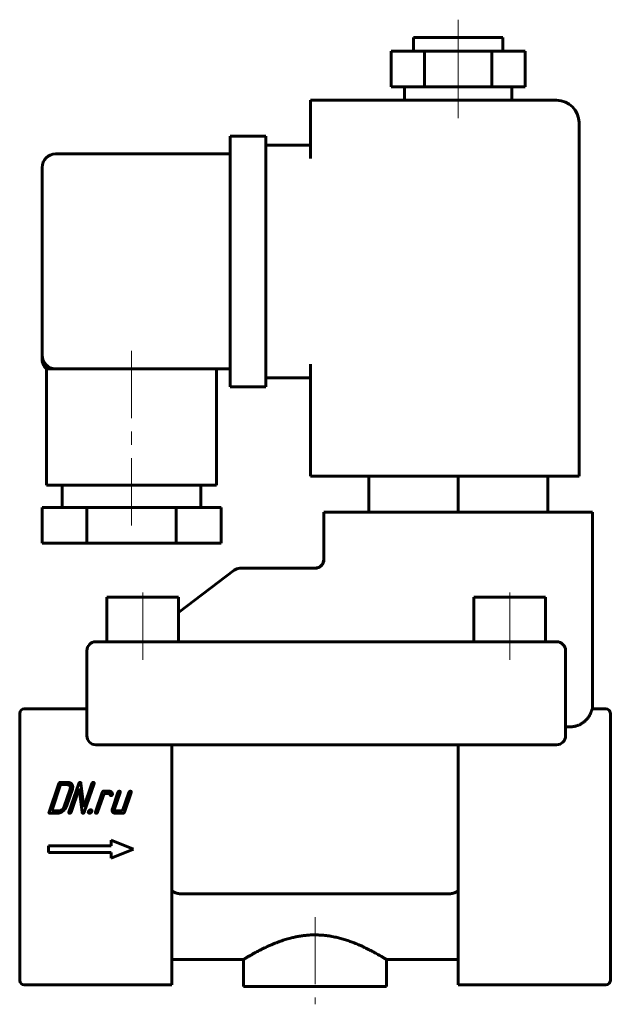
# Model space of a CAD drawing. Header units: millimetres. Extents: x 86 to 152, y 122 to 232.
import ezdxf

# ---------------------------------------------------------------- set-up
doc = ezdxf.new("R2010")
doc.units = ezdxf.units.MM
doc.linetypes.add('K5LT_AXLED', pattern=[12, 7.5, -1.5, 1.5, -1.5])
doc.linetypes.add('K5LT_BASIC', pattern=[0])
doc.layers.add('Системный слой (1)', color=7, linetype='Continuous', true_color=0x6c6c6c)

# ---------------------------------------------------------------- blocks, each defined once
blk = doc.blocks.new('U0')
at = {"layer": 'Системный слой (1)', "color": 150, "linetype": 'K5LT_BASIC', "lineweight": 60, "true_color": 0x0080ff}
for p, q in [((120.02, 171.35), (120.16, 171.85)), ((119.16, 170.85), (119.66, 170.98)), ((119.66, 170.98), (120.02, 171.35))]:
    blk.add_line(p, q, dxfattribs=at)
blk = doc.blocks.new('U1')
at = {"layer": 'Системный слой (1)', "color": 150, "linetype": 'K5LT_BASIC', "lineweight": 60, "true_color": 0x0080ff}
for p, q in [((111.16, 127.14), (103.16, 127.14)), ((135.16, 127.14), (127.16, 127.14))]:
    blk.add_line(p, q, dxfattribs=at)
blk = doc.blocks.new('U2')
at = {"layer": 'Системный слой (1)', "color": 150, "linetype": 'K5LT_BASIC', "lineweight": 60, "true_color": 0x0080ff}
for p, q in [((120.02, 171.35), (120.16, 171.85)), ((119.16, 170.85), (119.66, 170.98)), ((119.66, 170.98), (120.02, 171.35))]:
    blk.add_line(p, q, dxfattribs=at)
blk = doc.blocks.new('U3')
at = {"layer": 'Системный слой (1)', "color": 150, "linetype": 'K5LT_BASIC', "lineweight": 60, "true_color": 0x0080ff}
blk.add_line((120.16, 171.63), (120.16, 171.63), dxfattribs=at)
blk.add_line((120.16, 171.63), (120.16, 171.63), dxfattribs=at)
blk = doc.blocks.new('U4')
at = {"layer": 'Системный слой (1)', "color": 150, "linetype": 'K5LT_BASIC', "lineweight": 60, "true_color": 0x0080ff}
for q in [(88.66, 194.64), (88.66, 194.26), (88.66, 194.26), (88.66, 194.26), (88.66, 194.26)]:
    blk.add_line((88.66, 194.26), q, dxfattribs=at)

msp = doc.modelspace()

# ---------------------------------------------------------------- linework, layer by layer
at = {"layer": 'Системный слой (1)', "color": 30, "linetype": 'K5LT_AXLED', "lineweight": 18, "true_color": 0xff8000}
for p, q in [((135.16, 226.64), (135.16, 232.14)), ((135.16, 221.14), (135.16, 226.64)), ((98.66, 195.14), (98.66, 175.64)), ((99.91, 160.64), (99.91, 169.64)), ((140.91, 160.64), (140.91, 169.64)), ((119.16, 131.89), (119.16, 122.14))]:
    msp.add_line(p, q, dxfattribs=at)
at = {"layer": 'Системный слой (1)', "color": 150, "linetype": 'K5LT_BASIC', "lineweight": 60, "true_color": 0x0080ff}
for p, q in [((130.16, 230.14), (140.16, 230.14)), ((130.16, 228.64), (130.16, 230.14)), ((140.16, 228.64), (140.16, 230.14)), ((127.66, 224.64), (127.66, 228.64)), ((127.66, 228.64), (131.41, 228.64)), ((131.41, 228.64), (138.91, 228.64)), ((131.41, 224.64), (131.41, 228.64)), ((138.91, 228.64), (142.66, 228.64)), ((138.91, 224.64), (138.91, 228.64)), ((142.66, 224.64), (142.66, 228.64)), ((127.66, 224.64), (131.41, 224.64)), ((129.16, 223.14), (129.16, 224.64)), ((131.41, 224.64), (138.91, 224.64)), ((138.91, 224.64), (142.66, 224.64)), ((141.16, 223.14), (141.16, 224.64)), ((118.66, 220.64), (118.66, 223.14)), ((146.16, 223.14), (118.66, 223.14)), ((118.66, 216.64), (118.66, 220.64)), ((148.66, 181.14), (148.66, 220.64)), ((113.66, 219.14), (109.66, 219.14)), ((109.66, 216.64), (109.66, 219.14)), ((113.66, 219.14), (113.66, 216.64)), ((118.66, 218.14), (113.66, 218.14)), ((109.66, 217.14), (90.16, 217.14)), ((88.66, 194.64), (88.66, 215.64)), ((109.66, 193.64), (109.66, 216.64)), ((113.66, 193.64), (113.66, 216.64)), ((88.66, 194.6), (88.66, 194.4)), ((88.66, 194.26), (88.66, 194.4)), ((88.66, 194.26), (88.66, 194.26)), ((109.66, 191.14), (109.66, 193.64)), ((113.66, 193.64), (113.66, 191.14)), ((118.66, 181.14), (118.66, 193.64)), ((89.16, 193.14), (90.16, 193.14)), ((89.16, 193.14), (89.16, 180.14)), ((109.66, 193.14), (90.16, 193.14)), ((108.16, 193.14), (108.16, 180.14)), ((118.66, 192.14), (113.66, 192.14)), ((113.66, 191.14), (109.66, 191.14)), ((118.66, 181.14), (146.16, 181.14)), ((125.16, 181.14), (125.16, 177.14)), ((135.16, 181.14), (135.16, 177.14)), ((145.16, 181.14), (145.16, 177.14)), ((148.66, 181.14), (146.16, 181.14)), ((108.16, 180.14), (89.16, 180.14)), ((90.91, 180.14), (90.91, 177.64)), ((106.41, 180.14), (106.41, 177.64)), ((93.66, 177.64), (88.66, 177.64)), ((88.66, 177.64), (88.66, 173.64)), ((93.66, 177.64), (93.66, 173.64)), ((103.66, 177.64), (93.66, 177.64)), ((108.66, 177.64), (103.66, 177.64)), ((103.66, 177.64), (103.66, 173.64)), ((108.66, 177.64), (108.66, 173.64)), ((120.16, 177.14), (120.16, 171.63)), ((120.16, 177.14), (122.66, 177.14)), ((147.66, 177.14), (122.66, 177.14)), ((147.66, 177.14), (150.16, 177.14)), ((150.16, 177.14), (150.16, 155.14)), ((93.66, 173.64), (88.66, 173.64)), ((103.66, 173.64), (93.66, 173.64)), ((108.66, 173.64), (103.66, 173.64)), ((120.16, 171.78), (120.16, 171.63)), ((120.16, 171.63), (120.16, 171.63)), ((120.16, 171.63), (120.16, 171.63)), ((120.16, 171.63), (120.16, 171.63)), ((120.16, 171.63), (120.16, 171.63)), ((110.14, 170.65), (103.91, 165.9)), ((119.16, 170.85), (110.74, 170.85)), ((119.16, 170.85), (119.16, 170.85)), ((95.91, 167.64), (103.91, 167.64)), ((95.91, 162.64), (95.91, 167.64)), ((103.91, 162.64), (103.91, 167.64)), ((136.91, 167.64), (144.91, 167.64)), ((136.91, 162.64), (136.91, 167.64)), ((144.91, 162.64), (144.91, 167.64)), ((94.66, 162.64), (96.66, 162.64)), ((96.66, 162.64), (144.16, 162.64)), ((144.16, 162.64), (146.16, 162.64)), ((93.66, 152.14), (93.66, 161.64)), ((147.16, 161.64), (147.16, 152.14)), ((93.66, 155.14), (86.66, 155.14)), ((150.15, 155.14), (151.66, 155.14)), ((86.16, 154.49), (86.16, 154.64)), ((86.16, 154.49), (86.16, 151.08)), ((152.16, 154.64), (152.16, 154.49)), ((152.16, 154.49), (152.16, 151.08)), ((147.16, 153.14), (147.66, 153.14)), ((86.16, 150.73), (86.16, 151.08)), ((86.16, 150.73), (86.16, 133.38)), ((96.66, 151.14), (94.66, 151.14)), ((144.16, 151.14), (96.66, 151.14)), ((103.16, 151.14), (103.16, 133.38)), ((135.16, 151.14), (135.16, 133.38)), ((146.16, 151.14), (144.16, 151.14)), ((152.16, 151.08), (152.16, 150.73)), ((152.16, 150.73), (152.16, 133.38)), ((90.53, 146.81), (89.44, 143.61)), ((90.73, 146.68), (89.73, 143.74)), ((91.55, 146.93), (90.69, 146.93)), ((91.46, 146.68), (90.73, 146.68)), ((92.75, 146.81), (91.66, 143.61)), ((93.33, 144.17), (93, 146.86)), ((94.22, 146.81), (93.33, 144.17)), ((93.38, 143.61), (94.47, 146.81)), ((91.12, 144.23), (91.79, 146.19)), ((91.37, 144.23), (92.04, 146.19)), ((91.91, 143.61), (92.8, 146.25)), ((92.8, 146.25), (93.13, 143.56)), ((95.38, 145.82), (94.63, 143.61)), ((94.87, 143.61), (95.58, 145.7)), ((96.16, 145.95), (95.54, 145.95)), ((95.58, 145.7), (96.07, 145.7)), ((97.14, 145.82), (96.51, 143.98)), ((96.76, 143.98), (97.38, 145.82)), ((98.36, 145.82), (97.65, 143.74)), ((97.86, 143.61), (98.61, 145.82)), ((89.52, 143.49), (90.38, 143.49)), ((89.73, 143.74), (90.46, 143.74)), ((96.83, 143.49), (97.69, 143.49)), ((97.65, 143.74), (96.92, 143.74)), ((96.38, 139.85), (89.38, 139.85)), ((89.38, 139.85), (89.38, 139.1)), ((96.38, 140.48), (96.38, 139.85)), ((98.88, 139.48), (96.38, 140.48)), ((89.38, 139.1), (96.38, 139.1)), ((96.38, 138.48), (98.88, 139.48)), ((96.38, 139.1), (96.38, 138.48)), ((134.14, 134.49), (104.17, 134.49)), ((86.16, 132.94), (86.16, 133.38)), ((103.16, 133.38), (103.16, 132.51)), ((135.16, 132.51), (135.16, 133.38)), ((152.16, 133.38), (152.16, 132.94)), ((86.16, 132.94), (86.16, 124.86)), ((103.16, 132.51), (103.16, 124.43)), ((135.16, 132.51), (135.16, 124.43)), ((152.16, 132.94), (152.16, 124.86)), ((111.16, 127.14), (111.16, 124.14)), ((127.16, 127.14), (127.16, 124.14)), ((86.16, 124.8), (86.16, 124.86)), ((103.16, 124.43), (103.16, 124.3)), ((135.16, 124.3), (135.16, 124.43)), ((152.16, 124.86), (152.16, 124.8)), ((103.16, 124.3), (86.66, 124.3)), ((127.16, 124.14), (111.16, 124.14)), ((151.66, 124.3), (135.16, 124.3))]:
    msp.add_line(p, q, dxfattribs=at)
for centre, radius, start, end in [((146.16, 220.64), 2.5, 0, 90), ((90.16, 215.64), 1.5, 90, 180), ((90.16, 194.64), 1.5, 180, 223.6168), ((90.16, 194.64), 1.5, 180, 270), ((90.16, 194.26), 1.5, 180, 228.1897), ((119.16, 171.85), 1, 270, 0), ((110.74, 169.85), 1, 90, 127.2915), ((94.66, 161.64), 1, 90, 180), ((146.16, 161.64), 1, 0, 90), ((86.66, 154.64), 0.5, 90, 180), ((151.66, 154.64), 0.5, 0, 90), ((94.66, 152.14), 1, 180, 270), ((146.16, 152.14), 1, 270, 0), ((86.66, 124.8), 0.5, 180, 270), ((151.66, 124.8), 0.5, 270, 0)]:
    msp.add_arc(centre, radius, start, end, dxfattribs=at)
for start_param, end_param in [(6.282726, 6.283185), (6.282654, 6.282726)]:
    msp.add_ellipse((119.16, 171.63), major_axis=(1, 0), ratio=0.891385, start_param=start_param, end_param=end_param, dxfattribs=at)
for points, knots in [([(88.66, 194.26), (88.66, 194.25), (88.66, 194.24), (88.66, 194.23), (88.66, 194.22), (88.66, 194.21), (88.66, 194.2), (88.66, 194.18), (88.66, 194.17), (88.66, 194.16), (88.66, 194.15), (88.66, 194.14)], [0, 0, 0, 0, 0.874267, 0.874267, 1.874267, 1.874267, 2.874267, 2.874267, 3.874267, 3.874267, 5, 5, 5, 5]), ([(88.66, 194.26), (88.66, 194.26), (88.66, 194.26), (88.66, 194.25), (88.66, 194.25), (88.66, 194.24), (88.66, 194.24), (88.66, 194.23), (88.66, 194.22), (88.66, 194.19), (88.66, 194.17), (88.66, 194.12), (88.67, 194.09), (88.68, 193.99), (88.69, 193.93), (88.73, 193.8), (88.75, 193.73), (88.8, 193.61), (88.83, 193.55), (88.9, 193.43), (88.94, 193.38), (89.02, 193.28), (89.07, 193.23), (89.12, 193.17), (89.13, 193.17), (89.14, 193.16), (89.14, 193.16), (89.14, 193.15), (89.15, 193.15), (89.16, 193.14)], [0.00153, 0.00153, 0.00153, 0.00153, 0.006118, 0.006118, 0.146493, 0.146493, 0.297575, 0.297575, 0.599738, 0.599738, 1.204065, 1.204065, 2.412718, 2.412718, 4.775792, 4.775792, 7.158908, 7.158908, 9.54946, 9.54946, 11.935838, 11.935838, 14.302223, 14.302223, 14.650045, 14.650045, 14.690194, 14.690194, 14.996807, 14.996807, 14.996807, 14.996807]), ([(120.16, 171.85), (120.16, 171.85), (120.16, 171.85), (120.16, 171.84), (120.16, 171.84), (120.16, 171.84), (120.16, 171.83), (120.16, 171.83), (120.16, 171.83), (120.16, 171.82), (120.16, 171.82), (120.16, 171.82)], [0, 0, 0, 0, 0.4, 0.4, 0.8, 0.8, 1.2, 1.2, 1.6, 1.6, 2, 2, 2, 2]), ([(120.16, 171.85), (120.16, 171.85), (120.16, 171.85), (120.16, 171.84), (120.16, 171.84), (120.16, 171.84), (120.16, 171.83), (120.16, 171.83), (120.16, 171.83), (120.16, 171.82), (120.16, 171.82), (120.16, 171.82)], [0, 0, 0, 0, 0.4, 0.4, 0.8, 0.8, 1.2, 1.2, 1.6, 1.6, 2, 2, 2, 2]), ([(150.03, 154.85), (150.03, 154.85), (150.03, 154.86), (150.04, 154.88), (150.04, 154.89), (150.05, 154.91), (150.05, 154.92), (150.06, 154.93), (150.06, 154.95), (150.07, 154.96), (150.07, 154.97), (150.08, 154.98), (150.08, 155), (150.09, 155.02), (150.1, 155.04), (150.11, 155.06), (150.12, 155.07), (150.12, 155.09), (150.13, 155.1), (150.14, 155.12), (150.15, 155.13), (150.15, 155.14), (150.15, 155.14), (150.15, 155.14)], [0, 0, 0, 0, 0.029217, 0.058056, 0.086629, 0.114783, 0.142766, 0.170473, 0.198039, 0.225354, 0.252588, 0.282501, 0.31516, 0.362469, 0.421685, 0.480768, 0.527938, 0.579644, 0.651511, 0.741533, 0.831389, 0.916829, 1, 1, 1, 1]), ([(104.17, 134.49), (104.14, 134.49), (104.08, 134.49), (103.99, 134.5), (103.9, 134.51), (103.8, 134.53), (103.7, 134.55), (103.6, 134.58), (103.5, 134.62), (103.41, 134.66), (103.33, 134.71), (103.27, 134.75), (103.21, 134.8), (103.17, 134.83), (103.16, 134.84)], [0, 0, 0, 0, 0.079549, 0.161083, 0.244618, 0.333551, 0.425783, 0.522043, 0.618769, 0.710805, 0.797312, 0.871654, 0.939238, 1, 1, 1, 1]), ([(134.14, 134.49), (134.17, 134.49), (134.23, 134.49), (134.32, 134.5), (134.42, 134.51), (134.51, 134.53), (134.61, 134.55), (134.71, 134.58), (134.81, 134.62), (134.9, 134.66), (134.98, 134.71), (135.05, 134.75), (135.1, 134.8), (135.14, 134.83), (135.16, 134.84)], [0, 0, 0, 0, 0.079549, 0.161083, 0.244618, 0.333551, 0.425783, 0.522043, 0.618769, 0.710805, 0.797312, 0.871654, 0.939238, 1, 1, 1, 1]), ([(127.16, 127.14), (127.16, 127.14), (127.16, 127.14), (127.15, 127.14), (127.14, 127.15), (127.12, 127.16), (127.09, 127.18), (127.03, 127.22), (126.95, 127.27), (126.84, 127.33), (126.7, 127.42), (126.52, 127.52), (126.31, 127.64), (126.08, 127.77), (125.87, 127.89), (125.71, 127.98), (125.58, 128.05), (125.47, 128.11), (125.35, 128.17), (125.22, 128.23), (125.07, 128.31), (124.91, 128.39), (124.75, 128.46), (124.61, 128.53), (124.48, 128.59), (124.34, 128.66), (124.16, 128.74), (123.94, 128.83), (123.68, 128.94), (123.43, 129.04), (123.18, 129.13), (122.94, 129.22), (122.69, 129.3), (122.43, 129.38), (122.17, 129.46), (121.9, 129.53), (121.64, 129.6), (121.35, 129.66), (121.02, 129.73), (120.65, 129.79), (120.29, 129.83), (120.01, 129.86), (119.8, 129.87), (119.62, 129.88), (119.43, 129.89), (119.28, 129.89), (119.14, 129.89), (118.97, 129.89), (118.76, 129.89), (118.53, 129.88), (118.33, 129.86), (118.14, 129.84), (117.96, 129.82), (117.75, 129.8), (117.53, 129.77), (117.28, 129.72), (117.05, 129.68), (116.85, 129.64), (116.65, 129.59), (116.4, 129.53), (116.13, 129.46), (115.85, 129.38), (115.62, 129.3), (115.43, 129.24), (115.27, 129.18), (115.1, 129.12), (114.93, 129.06), (114.77, 128.99), (114.61, 128.93), (114.45, 128.86), (114.27, 128.79), (114.08, 128.7), (113.86, 128.61), (113.62, 128.49), (113.33, 128.35), (112.98, 128.18), (112.66, 128.01), (112.4, 127.87), (112.24, 127.78), (112.12, 127.71), (112.03, 127.66), (111.94, 127.61), (111.85, 127.56), (111.75, 127.5), (111.63, 127.43), (111.52, 127.36), (111.43, 127.31), (111.36, 127.27), (111.31, 127.23), (111.27, 127.21), (111.24, 127.19), (111.23, 127.18), (111.21, 127.17), (111.2, 127.17), (111.19, 127.16), (111.18, 127.15), (111.17, 127.15), (111.17, 127.15), (111.16, 127.14), (111.16, 127.14), (111.16, 127.14), (111.16, 127.14), (111.16, 127.14), (111.16, 127.14)], [0.4999972, 0.4999972, 0.4999972, 0.4999972, 0.5026861, 0.5058955, 0.5091669, 0.5145088, 0.5206878, 0.5277093, 0.5353932, 0.5440057, 0.5533632, 0.5625228, 0.5725539, 0.5830887, 0.5912922, 0.5969951, 0.6007568, 0.6045271, 0.6082979, 0.6120602, 0.6170308, 0.6219454, 0.6268021, 0.6303585, 0.6338899, 0.6377475, 0.6419555, 0.6482247, 0.6546859, 0.661342, 0.6666884, 0.6722411, 0.6780027, 0.6837663, 0.6895313, 0.6952971, 0.7008682, 0.7062415, 0.7129622, 0.7210443, 0.7285748, 0.7340108, 0.7375451, 0.7410912, 0.7446486, 0.7482057, 0.75, 0.7529487, 0.7577052, 0.7624672, 0.7660533, 0.7696503, 0.7732769, 0.776926, 0.7818445, 0.7867997, 0.7917881, 0.7955719, 0.7993645, 0.8044503, 0.8108181, 0.8172021, 0.8223172, 0.8261763, 0.8300437, 0.8339428, 0.8378626, 0.8418159, 0.8457807, 0.8497775, 0.8537961, 0.859195, 0.8650512, 0.8713697, 0.8794678, 0.8902222, 0.9027277, 0.9120659, 0.9182566, 0.9221944, 0.9261183, 0.9299975, 0.9338479, 0.9389119, 0.9458114, 0.9529015, 0.9589391, 0.964618, 0.9697281, 0.9742725, 0.9768881, 0.9794275, 0.9817771, 0.9840125, 0.9860939, 0.9881363, 0.9900601, 0.9919041, 0.9936281, 0.9953112, 0.9969138, 0.9984767, 1, 1, 1, 1])]:
    msp.add_open_spline(points, degree=3, knots=knots, dxfattribs=at)
msp.add_rational_spline([(150.03, 154.85), (149.67, 153.79), (148.77, 153.14), (147.66, 153.14)], [1, 0.874352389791, 0.874352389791, 1], degree=3, dxfattribs=at)
for points in [[(90.69, 146.93), (90.57, 146.93), (90.53, 146.81)], [(91.76, 146.54), (91.67, 146.68), (91.46, 146.68)], [(92, 146.71), (91.85, 146.93), (91.55, 146.93)], [(91.79, 146.19), (91.86, 146.4), (91.76, 146.54)], [(92.04, 146.19), (92.14, 146.5), (92, 146.71)], [(92.91, 146.93), (92.79, 146.93), (92.75, 146.81)], [(93, 146.86), (92.99, 146.93), (92.91, 146.93)], [(94.39, 146.93), (94.26, 146.93), (94.22, 146.81)], [(94.47, 146.81), (94.51, 146.93), (94.39, 146.93)], [(95.54, 145.95), (95.42, 145.95), (95.38, 145.82)], [(96.07, 145.7), (96.22, 145.7), (96.25, 145.57)], [(96.42, 145.85), (96.32, 145.95), (96.16, 145.95)], [(96.25, 145.57), (96.28, 145.45), (96.34, 145.45)], [(96.34, 145.45), (96.47, 145.45), (96.51, 145.56)], [(96.52, 145.61), (96.52, 145.76), (96.42, 145.85)], [(96.51, 145.56), (96.52, 145.59), (96.52, 145.61)], [(97.3, 145.95), (97.18, 145.95), (97.14, 145.82)], [(97.38, 145.82), (97.42, 145.95), (97.3, 145.95)], [(98.53, 145.95), (98.4, 145.95), (98.36, 145.82)], [(98.61, 145.82), (98.65, 145.95), (98.53, 145.95)], [(90.86, 143.88), (91.05, 144.03), (91.12, 144.23)], [(90.98, 143.71), (91.26, 143.92), (91.37, 144.23)], [(89.44, 143.61), (89.4, 143.49), (89.52, 143.49)], [(90.38, 143.49), (90.69, 143.49), (90.98, 143.71)], [(90.46, 143.74), (90.67, 143.74), (90.86, 143.88)], [(91.66, 143.61), (91.62, 143.49), (91.74, 143.49)], [(91.74, 143.49), (91.87, 143.49), (91.91, 143.61)], [(93.13, 143.56), (93.14, 143.49), (93.22, 143.49)], [(93.22, 143.49), (93.34, 143.49), (93.38, 143.61)], [(93.84, 143.68), (93.78, 143.49), (93.97, 143.49)], [(94.09, 143.86), (93.91, 143.86), (93.84, 143.68)], [(93.97, 143.49), (94.15, 143.49), (94.21, 143.68)], [(94.21, 143.68), (94.28, 143.86), (94.09, 143.86)], [(94.63, 143.61), (94.58, 143.49), (94.71, 143.49)], [(94.71, 143.49), (94.83, 143.49), (94.87, 143.61)], [(96.51, 143.98), (96.44, 143.78), (96.54, 143.64)], [(96.54, 143.64), (96.63, 143.49), (96.83, 143.49)], [(96.77, 143.81), (96.72, 143.88), (96.76, 143.98)], [(96.92, 143.74), (96.82, 143.74), (96.77, 143.81)], [(97.69, 143.49), (97.82, 143.49), (97.86, 143.61)]]:
    msp.add_open_spline(points, degree=2, dxfattribs=at)

# ---------------------------------------------------------------- block references
at = {"layer": 'Системный слой (1)'}
for name in ['U4', 'U0', 'U2', 'U3', 'U1']:
    msp.add_blockref(name, (0, 0), dxfattribs=at)

doc.saveas('drawing.dxf')
